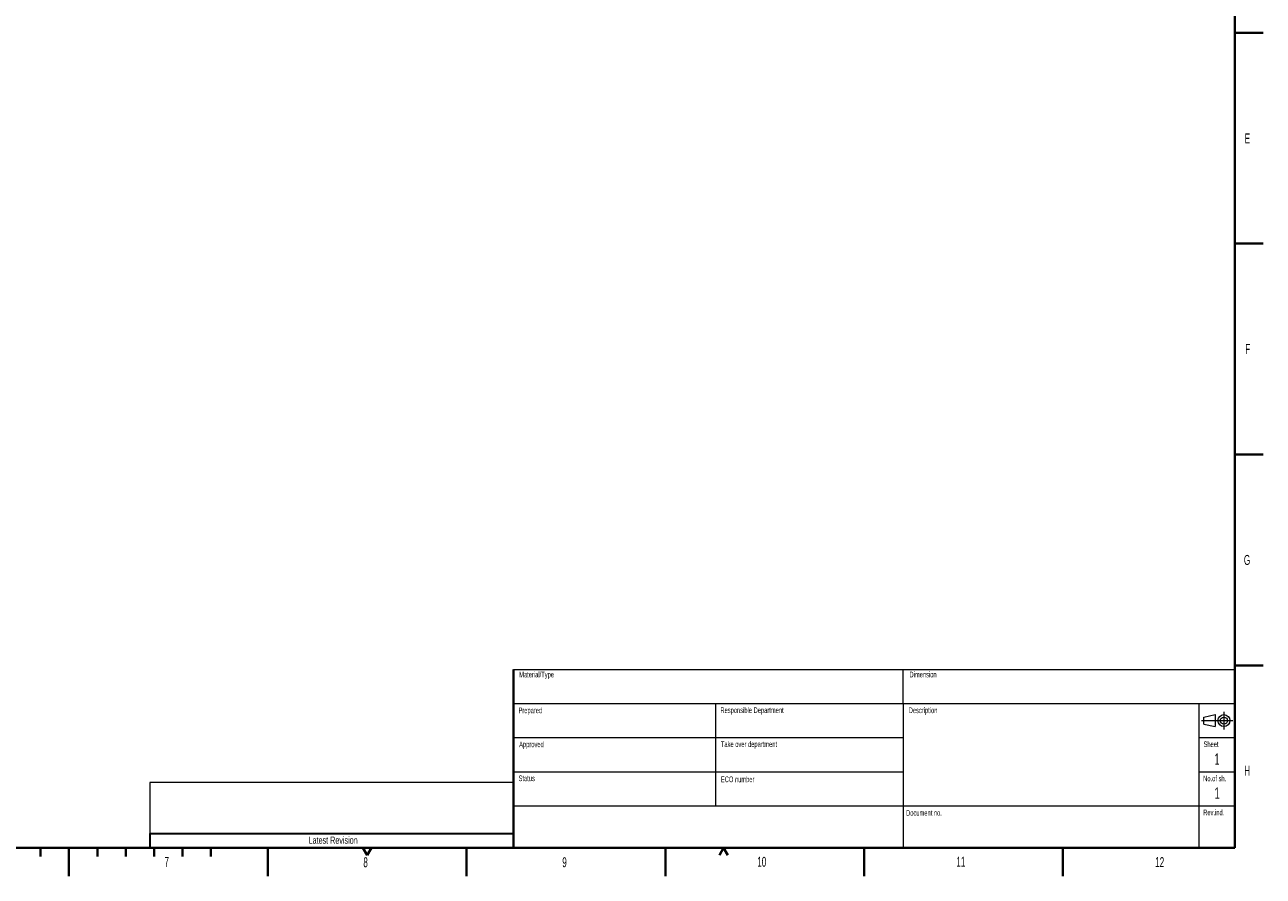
# Model space of a CAD drawing. Header units: millimetres. Extents: x 0 to 841, y 0 to 594.
# Tile 11 of 19: x 405 to 841, y 0 to 300. Entities that reach past the tile are written whole.
import ezdxf

# ---------------------------------------------------------------- set-up
doc = ezdxf.new("R2010")
doc.units = ezdxf.units.MM
doc.linetypes.add('CENTERX2', pattern=[20.32, 12.7, -2.54, 2.54, -2.54])
doc.styles.add('SLDTEXTSTYLE0', font='TXT', dxfattribs={"width": 0.605})

msp = doc.modelspace()

# ---------------------------------------------------------------- linework, layer by layer
at = {"color": 7, "linetype": 'Continuous', "lineweight": 40}
for p, q in [((831, 584), (831, 10)), ((831, 297), (841, 297)), ((831, 222.75), (841, 222.75)), ((831, 148.5), (841, 148.5)), ((831, 74.25), (841, 74.25)), ((577, 72.8), (577, 60.8)), ((577, 60.8), (577, 10)), ((20, 10), (831, 10)), ((410.5, 10), (410.5, 7)), ((420.5, 10), (420.5, 0)), ((430.5, 10), (430.5, 7)), ((440.5, 10), (440.5, 7)), ((450.5, 10), (450.5, 7)), ((460.5, 10), (460.5, 7)), ((470.5, 10), (470.5, 7)), ((490.5, 0), (490.5, 10)), ((524, 10), (525.5, 7.4)), ((525.5, 7.4), (527, 10)), ((560.5, 0), (560.5, 10)), ((630.5, 10), (630.5, 0)), ((651, 10), (649.5, 7.4)), ((651, 10), (652.5, 7.4)), ((700.5, 10), (700.5, 0)), ((770.5, 10), (770.5, 0))]:
    msp.add_line(p, q, dxfattribs=at)
at = {"color": 7, "linetype": 'Continuous', "lineweight": 15}
for p, q in [((577, 72.8), (831, 72.8)), ((714.2, 60.8), (714.2, 72.8)), ((577, 60.8), (831, 60.8)), ((648.1, 60.8), (648.1, 24.8)), ((714.2, 60.8), (714.2, 24.8)), ((818.3, 60.8), (818.3, 10)), ((820.05, 56.05), (824.05, 56.9)), ((824.05, 56.9), (824.05, 52.7)), ((820.05, 53.55), (820.05, 56.05)), ((820.05, 53.55), (824.05, 52.7)), ((577, 48.8), (714.2, 48.8)), ((818.3, 48.8), (831, 48.8)), ((577, 36.8), (714.2, 36.8)), ((818.3, 36.8), (831, 36.8)), ((577, 33), (449, 33)), ((449, 33), (449, 15)), ((577, 24.8), (831, 24.8)), ((714.2, 24.8), (714.2, 10))]:
    msp.add_line(p, q, dxfattribs=at)
at = {"color": 7, "linetype": 'CENTERX2', "lineweight": 0}
for p, q in [((827.15, 57.9), (827.15, 51.7)), ((819.25, 54.8), (830.25, 54.8))]:
    msp.add_line(p, q, dxfattribs=at)
at = {"color": 7, "linetype": 'Continuous', "lineweight": 30}
for q in [(577, 15), (449, 10)]:
    msp.add_line((449, 15), q, dxfattribs=at)
at = {"color": 7, "linetype": 'CENTERX2', "lineweight": 30}
msp.add_line((420.5, 10), (420.5, 0), dxfattribs=at)
at = {"color": 7, "linetype": 'Continuous', "lineweight": 15}
for radius in [2.1, 1.25]:
    msp.add_circle((827.15, 54.8), radius, dxfattribs=at)

# ---------------------------------------------------------------- texts
at = {"color": 7, "linetype": 'Continuous', "lineweight": 0, "style": 'SLDTEXTSTYLE0'}
for s, insert, char_height, attachment_point in [('E', (834.46, 261.54), 3.5, 1), ('F', (834.67, 187.42), 3.5, 1), ('G', (834.19, 113.13), 3.5, 1), ('Material/Type', (579.04, 72.03), 2, 1), ('Dimension', (716.45, 72.02), 2, 1), ('Prepared', (578.79, 59.41), 2, 1), ('Responsible Department', (649.88, 59.47), 2, 1), ('Description', (716.18, 59.43), 2, 1), ('Approved', (579.02, 47.44), 2, 1), ('Take over department', (650.05, 47.5), 2, 1), ('Sheet', (819.98, 47.49), 2, 1), ('1', (824.74, 43.25), 4, 2), ('Status', (578.81, 35.48), 2, 1), ('ECO number', (650.05, 35.12), 2, 1), ('No.of sh.', (819.87, 35.44), 2, 1), ('H', (834.3, 38.89), 3.5, 1), ('1', (824.75, 31.27), 4, 2), ('Document no.', (715.26, 23.31), 2, 1), ('Rev.ind.', (819.87, 23.46), 2, 1), ('Latest Revision', (513.52, 13.94), 2.5, 2), ('7', (454.13, 6.78), 3.5, 1), ('8', (524.16, 6.67), 3.5, 1), ('9', (594.2, 6.69), 3.5, 1), ('10', (662.87, 6.84), 3.5, 1), ('11', (732.97, 6.85), 3.5, 1), ('12', (802.97, 6.72), 3.5, 1)]:
    msp.add_mtext(s, dxfattribs=dict(at, insert=insert, char_height=char_height, attachment_point=attachment_point))

doc.saveas('drawing.dxf')
